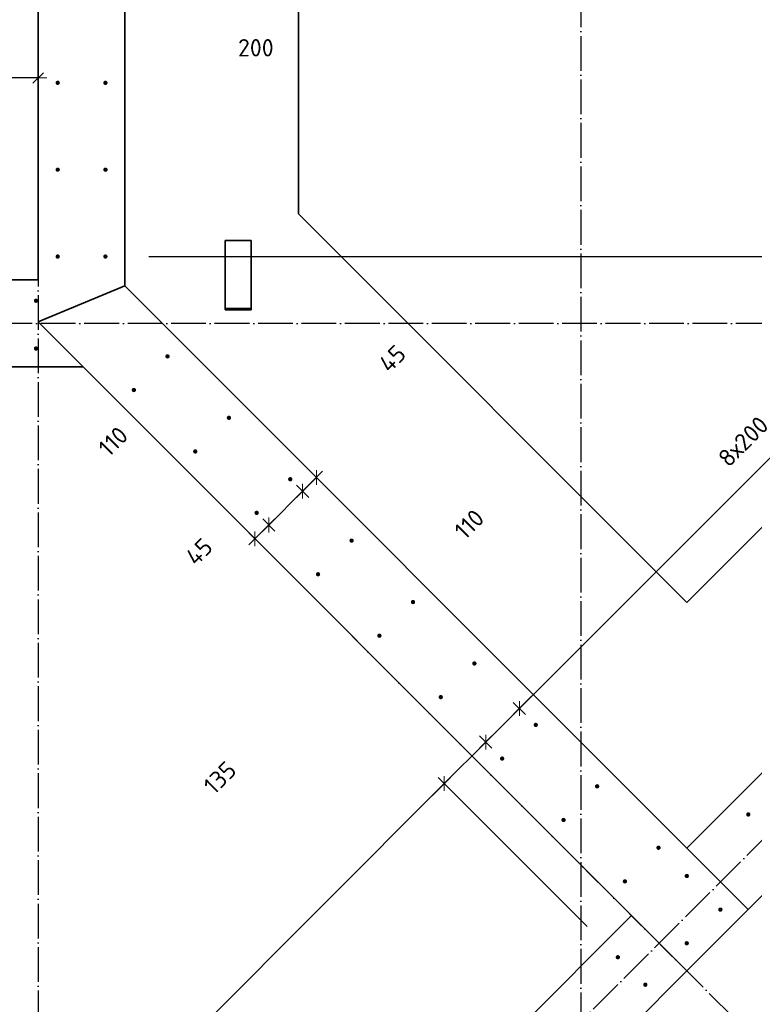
# Model space of a CAD drawing. Header units: millimetres. Extents: x -1001 to 124100, y -72947 to 40304.
# Tile 57 of 104: x 93857 to 95550, y -49768 to -47501. Entities that reach past the tile are written whole.
import ezdxf

# ---------------------------------------------------------------- set-up
doc = ezdxf.new("R2010")
doc.units = ezdxf.units.MM
doc.header["$PDMODE"] = 65
for name, pattern in [('______11', [100, 80, -10, 0, -10]), ('______5', [220, 160, -20, 20, -20]), ('________', [0])]:
    doc.linetypes.add(name, pattern=pattern)
for name, color, linetype, lineweight in [('Арм.стержн. Выпуски', 180, 'Continuous', 35), ('Размерная линия_ общее', 7, 'Continuous', 13), ('Размерная линия_ общее_1', 7, 'Continuous', 13)]:
    doc.layers.add(name, color=color, linetype=linetype, lineweight=lineweight)
doc.layers.add('Осевая линия_ общее', color=7, linetype='______5', lineweight=13, true_color=0xa0a0a0)
doc.styles.add('ISOCPEUR', font='ISOCPEUR')
doc.dimstyles.new('DIMSTYLE_11', dxfattribs={"dimtxt": 40, "dimasz": 40, "dimexe": 0, "dimexo": 0, "dimgap": 20, "dimtad": 2, "dimdec": 0, "dimrnd": 5, "dimzin": 12, "dimdsep": 46, "dimtxsty": 'ISOCPEUR', "dimblk1": 'ALL_ML_STRICH', "dimblk2": 'ALL_ML_STRICH', "dimsah": 1, "dimcen": 0, "dimclrd": 7, "dimclre": 256, "dimclrt": 7, "dimadec": 0, "dimazin": 0, "dimtfac": 1, "dimtdec": 0, "dimtix": 1, "dimtmove": 2, "dimatfit": 3, "dimfxl": 0, "dimtvp": 1.2, "dimtzin": 0, "dimlwd": 0, "dimlwe": -3, "dimarcsym": 0})
doc.dimstyles.new('DIMSTYLE_5', dxfattribs={"dimtxt": 40, "dimasz": 40, "dimexe": 0, "dimexo": 0, "dimgap": 20, "dimtad": 2, "dimdec": 0, "dimrnd": 1, "dimzin": 12, "dimdsep": 46, "dimtxsty": 'ISOCPEUR', "dimblk1": 'ALL_ML_STRICH', "dimblk2": 'ALL_ML_STRICH', "dimsah": 1, "dimcen": 0, "dimclrd": 7, "dimclre": 256, "dimclrt": 7, "dimadec": 0, "dimazin": 0, "dimtfac": 1, "dimtdec": 0, "dimtix": 1, "dimtmove": 2, "dimatfit": 3, "dimfxl": 0, "dimtzin": 0, "dimlwd": 0, "dimlwe": -3, "dimarcsym": 0})
doc.dimstyles.new('DIMSTYLE_9', dxfattribs={"dimtxt": 40, "dimasz": 40, "dimexe": 0, "dimexo": 0, "dimgap": 20, "dimtad": 2, "dimdec": 0, "dimrnd": 5, "dimzin": 12, "dimdsep": 46, "dimtxsty": 'ISOCPEUR', "dimblk1": 'ALL_ML_STRICH', "dimblk2": 'ALL_ML_STRICH', "dimsah": 1, "dimcen": 0, "dimclrd": 7, "dimclre": 256, "dimclrt": 7, "dimadec": 0, "dimazin": 0, "dimtfac": 1, "dimtdec": 0, "dimtix": 1, "dimtmove": 2, "dimatfit": 3, "dimfxl": 0, "dimtzin": 0, "dimlwd": 0, "dimlwe": -3, "dimarcsym": 0})

# ---------------------------------------------------------------- blocks, each defined once
blk = doc.blocks.new('ALL_ML_STRICH')
at = {"color": 0, "linetype": 'ByBlock', "lineweight": -2}
for p, q in [((-1, 0), (0.5, 0)), ((-0.3, -0.3), (0.3, 0.3)), ((0, -0.5), (0, 0.5))]:
    blk.add_line(p, q, dxfattribs=at)
blk = doc.blocks.new('*D38')
at = {"layer": 'DEFPOINTS', "color": 7, "linetype": 'Continuous', "lineweight": 13, "transparency": 33554687}
for p in [(93900, -47634.8), (93900, -47967.8), (93700, -48145)]:
    blk.add_point(p, dxfattribs=at)
at = {"layer": 'Размерная линия_ общее_1', "color": 253, "linetype": 'Continuous', "lineweight": -2, "true_color": 0xa0a0a0, "transparency": 33554687}
for p, q in [((93700, -48045), (93700, -47634.8)), ((93900, -47634.8), (93900, -47634.8))]:
    blk.add_line(p, q, dxfattribs=at)
at = {"layer": 'Размерная линия_ общее_1', "color": 7, "linetype": 'Continuous', "lineweight": -2, "transparency": 33554687}
blk.add_line((93900, -47634.8), (93700, -47634.8), dxfattribs=at)
at = {"layer": 'Размерная линия_ общее_1', "color": 7, "linetype": 'Continuous', "lineweight": 13, "transparency": 33554687, "xscale": 40, "yscale": 40, "zscale": 40}
for p, rotation in [((93700, -47634.8), 180), ((93900, -47634.8), 360)]:
    blk.add_blockref('ALL_ML_STRICH', p, dxfattribs=dict(at, rotation=rotation))
at = {"layer": 'Размерная линия_ общее_1', "color": 7, "linetype": 'Continuous', "lineweight": 13, "transparency": 33554687, "insert": (94401.5, -47565.3), "char_height": 40, "width": 120, "attachment_point": 5, "style": 'ISOCPEUR'}
blk.add_mtext('\\A1;{200}', dxfattribs=at)
blk = doc.blocks.new('СЛОЖНЫЙ_ОБЪЕКТ_0')
at = {"layer": 'Осевая линия_ общее', "color": 253, "linetype": '______11', "lineweight": -3, "true_color": 0xa0a0a0, "transparency": 33554687}
for p, q in [((84349.3, -60608.6), (98753.1, -46204.8)), ((100386.5, -54683), (94623.6, -48920.1))]:
    blk.add_line(p, q, dxfattribs=at)
blk = doc.blocks.new('*D177')
at = {"layer": 'DEFPOINTS', "color": 7, "linetype": 'Continuous', "lineweight": 13, "transparency": 33554687}
for p in [(94447.5, -48524.8), (94541, -48554.6), (94561, -48574.7)]:
    blk.add_point(p, dxfattribs=at)
at = {"layer": 'Размерная линия_ общее_1', "color": 7, "linetype": 'Continuous', "lineweight": -2, "transparency": 33554687}
blk.add_line((94541, -48554.6), (94509.1, -48586.4), dxfattribs=at)
at = {"layer": 'Размерная линия_ общее_1', "color": 253, "linetype": 'Continuous', "lineweight": -2, "true_color": 0xa0a0a0, "transparency": 33554687}
for p, q in [((94541, -48554.6), (94541, -48554.6)), ((94509.1, -48586.4), (94509.1, -48586.4))]:
    blk.add_line(p, q, dxfattribs=at)
at = {"layer": 'Размерная линия_ общее_1', "color": 7, "linetype": 'Continuous', "lineweight": 13, "transparency": 33554687, "xscale": 40, "yscale": 40, "zscale": 40}
for p, rotation in [((94541, -48554.6), 45.00000000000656), ((94509.1, -48586.4), 225.0000000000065)]:
    blk.add_blockref('ALL_ML_STRICH', p, dxfattribs=dict(at, rotation=rotation))
at = {"layer": 'Размерная линия_ общее_1', "color": 7, "linetype": 'Continuous', "lineweight": 13, "transparency": 33554687, "insert": (94715.9, -48281), "char_height": 40, "width": 80, "attachment_point": 5, "rotation": 45, "style": 'ISOCPEUR'}
blk.add_mtext('\\A1;{45}', dxfattribs=at)
blk = doc.blocks.new('*D178')
at = {"layer": 'DEFPOINTS', "color": 7, "linetype": 'Continuous', "lineweight": 13, "transparency": 33554687}
for p in [(94447.5, -48524.8), (94369.7, -48602.6), (94509.1, -48586.4)]:
    blk.add_point(p, dxfattribs=at)
at = {"layer": 'Размерная линия_ общее_1', "color": 7, "linetype": 'Continuous', "lineweight": -2, "transparency": 33554687}
blk.add_line((94509.1, -48586.4), (94431.4, -48664.2), dxfattribs=at)
at = {"layer": 'Размерная линия_ общее_1', "color": 253, "linetype": 'Continuous', "lineweight": -2, "true_color": 0xa0a0a0, "transparency": 33554687}
for p, q in [((94509.1, -48586.4), (94509.1, -48586.4)), ((94431.4, -48664.2), (94431.4, -48664.2))]:
    blk.add_line(p, q, dxfattribs=at)
at = {"layer": 'Размерная линия_ общее_1', "color": 7, "linetype": 'Continuous', "lineweight": 13, "transparency": 33554687, "xscale": 40, "yscale": 40, "zscale": 40}
for p, rotation in [((94509.1, -48586.4), 45.00000000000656), ((94431.4, -48664.2), 225.0000000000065)]:
    blk.add_blockref('ALL_ML_STRICH', p, dxfattribs=dict(at, rotation=rotation))
at = {"layer": 'Размерная линия_ общее_1', "color": 7, "linetype": 'Continuous', "lineweight": 13, "transparency": 33554687, "insert": (94072.7, -48471.7), "char_height": 40, "width": 120, "attachment_point": 5, "rotation": 45, "style": 'ISOCPEUR'}
blk.add_mtext('\\A1;{110}', dxfattribs=at)
blk = doc.blocks.new('*D179')
at = {"layer": 'DEFPOINTS', "color": 7, "linetype": 'Continuous', "lineweight": 13, "transparency": 33554687}
for p in [(94369.7, -48602.6), (94431.4, -48664.2), (94426.7, -48723.2)]:
    blk.add_point(p, dxfattribs=at)
at = {"layer": 'Размерная линия_ общее_1', "color": 7, "linetype": 'Continuous', "lineweight": -2, "transparency": 33554687}
blk.add_line((94431.4, -48664.2), (94399.5, -48696), dxfattribs=at)
at = {"layer": 'Размерная линия_ общее_1', "color": 253, "linetype": 'Continuous', "lineweight": -2, "true_color": 0xa0a0a0, "transparency": 33554687}
for p, q in [((94431.4, -48664.2), (94431.4, -48664.2)), ((94399.5, -48696), (94399.5, -48696))]:
    blk.add_line(p, q, dxfattribs=at)
at = {"layer": 'Размерная линия_ общее_1', "color": 7, "linetype": 'Continuous', "lineweight": 13, "transparency": 33554687, "xscale": 40, "yscale": 40, "zscale": 40}
for p, rotation in [((94431.4, -48664.2), 45.00000000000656), ((94399.5, -48696), 225.0000000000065)]:
    blk.add_blockref('ALL_ML_STRICH', p, dxfattribs=dict(at, rotation=rotation))
at = {"layer": 'Размерная линия_ общее_1', "color": 7, "linetype": 'Continuous', "lineweight": 13, "transparency": 33554687, "insert": (94270.4, -48725.6), "char_height": 40, "width": 80, "attachment_point": 5, "rotation": 45, "style": 'ISOCPEUR'}
blk.add_mtext('\\A1;{45}', dxfattribs=at)
blk = doc.blocks.new('*D356')
at = {"layer": 'DEFPOINTS', "color": 7, "linetype": 'Continuous', "lineweight": 13, "transparency": 33554687}
for p in [(94055, -46046), (94055, -48046), (97244.3, -48046)]:
    blk.add_point(p, dxfattribs=at)
at = {"layer": 'Размерная линия_ общее_1', "color": 253, "linetype": 'Continuous', "lineweight": -2, "true_color": 0xa0a0a0, "transparency": 33554687}
for p, q in [((94155, -46046), (97244.3, -46046)), ((94155, -48046), (97244.3, -48046))]:
    blk.add_line(p, q, dxfattribs=at)
at = {"layer": 'Размерная линия_ общее_1', "color": 7, "linetype": 'Continuous', "lineweight": -2, "transparency": 33554687}
blk.add_line((97244.3, -48046), (97244.3, -46046), dxfattribs=at)
at = {"layer": 'Размерная линия_ общее_1', "color": 7, "linetype": 'Continuous', "lineweight": 13, "transparency": 33554687, "xscale": 40, "yscale": 40, "zscale": 40}
for p, rotation in [((97244.3, -46046), 90), ((97244.3, -48046), 270)]:
    blk.add_blockref('ALL_ML_STRICH', p, dxfattribs=dict(at, rotation=rotation))
at = {"layer": 'Размерная линия_ общее_1', "color": 7, "linetype": 'Continuous', "lineweight": 13, "transparency": 33554687, "insert": (97154.3, -47194), "char_height": 40, "width": 2, "attachment_point": 1, "rotation": 90, "line_spacing_factor": 0.60241, "style": 'ISOCPEUR'}
blk.add_mtext('10х200=2000', dxfattribs=at)
blk = doc.blocks.new('*D435')
at = {"layer": 'DEFPOINTS', "color": 7, "linetype": 'Continuous', "lineweight": 13, "transparency": 33554687}
for p in [(95235.6, -49659.4), (91017.4, -53077.9), (91417.2, -53477.8)]:
    blk.add_point(p, dxfattribs=at)
at = {"layer": 'Размерная линия_ общее_1', "color": 7, "linetype": 'Continuous', "lineweight": -2, "transparency": 33554687}
blk.add_line((91017.4, -53077.9), (94835.7, -49259.5), dxfattribs=at)
at = {"layer": 'Размерная линия_ общее_1', "color": 253, "linetype": 'Continuous', "lineweight": -2, "true_color": 0xa0a0a0, "transparency": 33554687}
for p, q in [((95164.9, -49588.7), (94835.7, -49259.5)), ((91346.5, -53407), (91017.4, -53077.9))]:
    blk.add_line(p, q, dxfattribs=at)
at = {"layer": 'Размерная линия_ общее_1', "color": 7, "linetype": 'Continuous', "lineweight": 13, "transparency": 33554687, "yscale": 40, "zscale": 40}
for p, xscale, rotation in [((94835.7, -49259.5), 40, 45.0000000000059), ((91017.4, -53077.9), 40.00000000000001, 225.0000000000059)]:
    blk.add_blockref('ALL_ML_STRICH', p, dxfattribs=dict(at, xscale=xscale, rotation=rotation))
at = {"layer": 'Размерная линия_ общее_1', "color": 7, "linetype": 'Continuous', "lineweight": 13, "transparency": 33554687, "insert": (92754, -51214), "char_height": 40, "width": 2, "attachment_point": 1, "rotation": 45, "line_spacing_factor": 0.60241, "style": 'ISOCPEUR'}
blk.add_mtext('27х200=5400', dxfattribs=at)
blk = doc.blocks.new('*D436')
at = {"layer": 'DEFPOINTS', "color": 7, "linetype": 'Continuous', "lineweight": 13, "transparency": 33554687}
for p in [(94969, -49201.9), (94835.7, -49259.5), (95235.6, -49659.4)]:
    blk.add_point(p, dxfattribs=at)
at = {"layer": 'Размерная линия_ общее_1', "color": 7, "linetype": 'Continuous', "lineweight": -2, "transparency": 33554687}
blk.add_line((94835.7, -49259.5), (94931.2, -49164), dxfattribs=at)
at = {"layer": 'Размерная линия_ общее_1', "color": 253, "linetype": 'Continuous', "lineweight": -2, "true_color": 0xa0a0a0, "transparency": 33554687}
for p, q in [((94931.2, -49164), (94931.2, -49164)), ((95164.9, -49588.7), (94835.7, -49259.5))]:
    blk.add_line(p, q, dxfattribs=at)
at = {"layer": 'Размерная линия_ общее_1', "color": 7, "linetype": 'Continuous', "lineweight": 13, "transparency": 33554687, "yscale": 40, "zscale": 40}
for p, xscale, rotation in [((94931.2, -49164), 40, 45.0000000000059), ((94835.7, -49259.5), 40.00000000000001, 225.0000000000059)]:
    blk.add_blockref('ALL_ML_STRICH', p, dxfattribs=dict(at, xscale=xscale, rotation=rotation))
at = {"layer": 'Размерная линия_ общее_1', "color": 7, "linetype": 'Continuous', "lineweight": 13, "transparency": 33554687, "insert": (94318.7, -49245.8), "char_height": 40, "width": 120, "attachment_point": 5, "rotation": 45, "style": 'ISOCPEUR'}
blk.add_mtext('\\A1;{135}', dxfattribs=at)
blk = doc.blocks.new('*D437')
at = {"layer": 'DEFPOINTS', "color": 7, "linetype": 'Continuous', "lineweight": 13, "transparency": 33554687}
for p in [(95046.5, -49124.4), (94931.2, -49164), (94969, -49201.9)]:
    blk.add_point(p, dxfattribs=at)
at = {"layer": 'Размерная линия_ общее_1', "color": 7, "linetype": 'Continuous', "lineweight": -2, "transparency": 33554687}
blk.add_line((94931.2, -49164), (95008.7, -49086.6), dxfattribs=at)
at = {"layer": 'Размерная линия_ общее_1', "color": 253, "linetype": 'Continuous', "lineweight": -2, "true_color": 0xa0a0a0, "transparency": 33554687}
for p, q in [((95008.7, -49086.6), (95008.7, -49086.6)), ((94931.2, -49164), (94931.2, -49164))]:
    blk.add_line(p, q, dxfattribs=at)
at = {"layer": 'Размерная линия_ общее_1', "color": 7, "linetype": 'Continuous', "lineweight": 13, "transparency": 33554687, "yscale": 40, "zscale": 40}
for p, xscale, rotation in [((95008.7, -49086.6), 40, 45.0000000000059), ((94931.2, -49164), 40.00000000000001, 225.0000000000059)]:
    blk.add_blockref('ALL_ML_STRICH', p, dxfattribs=dict(at, xscale=xscale, rotation=rotation))
at = {"layer": 'Размерная линия_ общее_1', "color": 7, "linetype": 'Continuous', "lineweight": 13, "transparency": 33554687, "insert": (94893.2, -48662.3), "char_height": 40, "width": 120, "attachment_point": 5, "rotation": 45, "style": 'ISOCPEUR'}
blk.add_mtext('\\A1;{110}', dxfattribs=at)
blk = doc.blocks.new('*D438')
at = {"layer": 'DEFPOINTS', "color": 7, "linetype": 'Continuous', "lineweight": 13, "transparency": 33554687}
for p in [(96654.5, -48469), (95008.7, -49086.6), (95046.5, -49124.4)]:
    blk.add_point(p, dxfattribs=at)
at = {"layer": 'Размерная линия_ общее_1', "color": 7, "linetype": 'Continuous', "lineweight": -2, "transparency": 33554687}
blk.add_line((95008.7, -49086.6), (96140.4, -47954.9), dxfattribs=at)
at = {"layer": 'Размерная линия_ общее_1', "color": 253, "linetype": 'Continuous', "lineweight": -2, "true_color": 0xa0a0a0, "transparency": 33554687}
for p, q in [((96583.8, -48398.3), (96140.4, -47954.9)), ((95008.7, -49086.6), (95008.7, -49086.6))]:
    blk.add_line(p, q, dxfattribs=at)
at = {"layer": 'Размерная линия_ общее_1', "color": 7, "linetype": 'Continuous', "lineweight": 13, "transparency": 33554687, "yscale": 40, "zscale": 40}
for p, xscale, rotation in [((96140.4, -47954.9), 40, 45.0000000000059), ((95008.7, -49086.6), 40.00000000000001, 225.0000000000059)]:
    blk.add_blockref('ALL_ML_STRICH', p, dxfattribs=dict(at, xscale=xscale, rotation=rotation))
at = {"layer": 'Размерная линия_ общее_1', "color": 7, "linetype": 'Continuous', "lineweight": 13, "transparency": 33554687, "insert": (95462.8, -48505.2), "char_height": 40, "width": 2, "attachment_point": 1, "rotation": 45, "line_spacing_factor": 0.60241, "style": 'ISOCPEUR'}
blk.add_mtext('8х200', dxfattribs=at)

msp = doc.modelspace()

# ---------------------------------------------------------------- hatches: boundary and pattern name
at = {"layer": 'Арм.стержн. Выпуски', "linetype": 'Continuous', "lineweight": 35, "transparency": 33554687}
for points in [[(93950, -47646), (93949.6, -47644.1), (93948.5, -47642.5), (93946.9, -47641.4), (93945, -47641), (93943.1, -47641.4), (93941.5, -47642.5), (93940.4, -47644.1), (93940, -47646), (93940.4, -47647.9), (93941.5, -47649.5), (93943.1, -47650.6), (93945, -47651), (93946.9, -47650.6), (93948.5, -47649.5), (93949.6, -47647.9)], [(94060, -47646), (94059.6, -47644.1), (94058.5, -47642.5), (94056.9, -47641.4), (94055, -47641), (94053.1, -47641.4), (94051.5, -47642.5), (94050.4, -47644.1), (94050, -47646), (94050.4, -47647.9), (94051.5, -47649.5), (94053.1, -47650.6), (94055, -47651), (94056.9, -47650.6), (94058.5, -47649.5), (94059.6, -47647.9)], [(93950, -47846), (93949.6, -47844.1), (93948.5, -47842.5), (93946.9, -47841.4), (93945, -47841), (93943.1, -47841.4), (93941.5, -47842.5), (93940.4, -47844.1), (93940, -47846), (93940.4, -47847.9), (93941.5, -47849.5), (93943.1, -47850.6), (93945, -47851), (93946.9, -47850.6), (93948.5, -47849.5), (93949.6, -47847.9)], [(94060, -47846), (94059.6, -47844.1), (94058.5, -47842.5), (94056.9, -47841.4), (94055, -47841), (94053.1, -47841.4), (94051.5, -47842.5), (94050.4, -47844.1), (94050, -47846), (94050.4, -47847.9), (94051.5, -47849.5), (94053.1, -47850.6), (94055, -47851), (94056.9, -47850.6), (94058.5, -47849.5), (94059.6, -47847.9)], [(93950, -48046), (93949.6, -48044.1), (93948.5, -48042.5), (93946.9, -48041.4), (93945, -48041), (93943.1, -48041.4), (93941.5, -48042.5), (93940.4, -48044.1), (93940, -48046), (93940.4, -48047.9), (93941.5, -48049.5), (93943.1, -48050.6), (93945, -48051), (93946.9, -48050.6), (93948.5, -48049.5), (93949.6, -48047.9)], [(94060, -48046), (94059.6, -48044.1), (94058.5, -48042.5), (94056.9, -48041.4), (94055, -48041), (94053.1, -48041.4), (94051.5, -48042.5), (94050.4, -48044.1), (94050, -48046), (94050.4, -48047.9), (94051.5, -48049.5), (94053.1, -48050.6), (94055, -48051), (94056.9, -48050.6), (94058.5, -48049.5), (94059.6, -48047.9)], [(93900, -48147.8), (93899.6, -48145.9), (93898.5, -48144.2), (93896.9, -48143.2), (93895, -48142.8), (93893.1, -48143.2), (93891.5, -48144.2), (93890.4, -48145.9), (93890, -48147.8), (93890.4, -48149.7), (93891.5, -48151.3), (93893.1, -48152.4), (93895, -48152.8), (93896.9, -48152.4), (93898.5, -48151.3), (93899.6, -48149.7)], [(93900, -48257.8), (93899.6, -48255.9), (93898.5, -48254.2), (93896.9, -48253.2), (93895, -48252.8), (93893.1, -48253.2), (93891.5, -48254.2), (93890.4, -48255.9), (93890, -48257.8), (93890.4, -48259.7), (93891.5, -48261.3), (93893.1, -48262.4), (93895, -48262.8), (93896.9, -48262.4), (93898.5, -48261.3), (93899.6, -48259.7)], [(94202.9, -48275.9), (94202.6, -48274), (94201.5, -48272.4), (94199.9, -48271.3), (94197.9, -48270.9), (94196, -48271.3), (94194.4, -48272.4), (94193.3, -48274), (94192.9, -48275.9), (94193.3, -48277.8), (94194.4, -48279.4), (94196, -48280.5), (94197.9, -48280.9), (94199.9, -48280.5), (94201.5, -48279.4), (94202.6, -48277.8)], [(94125.5, -48353.3), (94125.1, -48351.4), (94124, -48349.8), (94122.4, -48348.7), (94120.5, -48348.3), (94118.6, -48348.7), (94117, -48349.8), (94115.9, -48351.4), (94115.5, -48353.3), (94115.9, -48355.3), (94117, -48356.9), (94118.6, -48358), (94120.5, -48358.3), (94122.4, -48358), (94124, -48356.9), (94125.1, -48355.3)], [(94344.4, -48417.3), (94344, -48415.4), (94342.9, -48413.8), (94341.3, -48412.7), (94339.4, -48412.3), (94337.5, -48412.7), (94335.8, -48413.8), (94334.8, -48415.4), (94334.4, -48417.3), (94334.8, -48419.2), (94335.8, -48420.9), (94337.5, -48421.9), (94339.4, -48422.3), (94341.3, -48421.9), (94342.9, -48420.9), (94344, -48419.2)], [(94266.9, -48494.8), (94266.5, -48492.9), (94265.5, -48491.2), (94263.8, -48490.1), (94261.9, -48489.8), (94260, -48490.1), (94258.4, -48491.2), (94257.3, -48492.9), (94256.9, -48494.8), (94257.3, -48496.7), (94258.4, -48498.3), (94260, -48499.4), (94261.9, -48499.8), (94263.8, -48499.4), (94265.5, -48498.3), (94266.5, -48496.7)], [(94485.8, -48558.7), (94485.4, -48556.8), (94484.3, -48555.2), (94482.7, -48554.1), (94480.8, -48553.7), (94478.9, -48554.1), (94477.3, -48555.2), (94476.2, -48556.8), (94475.8, -48558.7), (94476.2, -48560.7), (94477.3, -48562.3), (94478.9, -48563.4), (94480.8, -48563.7), (94482.7, -48563.4), (94484.3, -48562.3), (94485.4, -48560.7)], [(94408.3, -48636.2), (94408, -48634.3), (94406.9, -48632.7), (94405.3, -48631.6), (94403.3, -48631.2), (94401.4, -48631.6), (94399.8, -48632.7), (94398.7, -48634.3), (94398.3, -48636.2), (94398.7, -48638.1), (94399.8, -48639.7), (94401.4, -48640.8), (94403.3, -48641.2), (94405.3, -48640.8), (94406.9, -48639.7), (94408, -48638.1)], [(94627.2, -48700.2), (94626.8, -48698.2), (94625.7, -48696.6), (94624.1, -48695.5), (94622.2, -48695.2), (94620.3, -48695.5), (94618.7, -48696.6), (94617.6, -48698.2), (94617.2, -48700.2), (94617.6, -48702.1), (94618.7, -48703.7), (94620.3, -48704.8), (94622.2, -48705.2), (94624.1, -48704.8), (94625.7, -48703.7), (94626.8, -48702.1)], [(94549.8, -48777.6), (94549.4, -48775.7), (94548.3, -48774.1), (94546.7, -48773), (94544.8, -48772.6), (94542.8, -48773), (94541.2, -48774.1), (94540.1, -48775.7), (94539.8, -48777.6), (94540.1, -48779.5), (94541.2, -48781.1), (94542.8, -48782.2), (94544.8, -48782.6), (94546.7, -48782.2), (94548.3, -48781.1), (94549.4, -48779.5)], [(94768.6, -48841.6), (94768.3, -48839.7), (94767.2, -48838), (94765.5, -48837), (94763.6, -48836.6), (94761.7, -48837), (94760.1, -48838), (94759, -48839.7), (94758.6, -48841.6), (94759, -48843.5), (94760.1, -48845.1), (94761.7, -48846.2), (94763.6, -48846.6), (94765.5, -48846.2), (94767.2, -48845.1), (94768.3, -48843.5)], [(94691.2, -48919), (94690.8, -48917.1), (94689.7, -48915.5), (94688.1, -48914.4), (94686.2, -48914), (94684.3, -48914.4), (94682.6, -48915.5), (94681.6, -48917.1), (94681.2, -48919), (94681.6, -48920.9), (94682.6, -48922.6), (94684.3, -48923.7), (94686.2, -48924), (94688.1, -48923.7), (94689.7, -48922.6), (94690.8, -48920.9)], [(94910.1, -48983), (94909.7, -48981.1), (94908.6, -48979.5), (94907, -48978.4), (94905.1, -48978), (94903.1, -48978.4), (94901.5, -48979.5), (94900.4, -48981.1), (94900.1, -48983), (94900.4, -48984.9), (94901.5, -48986.5), (94903.1, -48987.6), (94905.1, -48988), (94907, -48987.6), (94908.6, -48986.5), (94909.7, -48984.9)], [(94832.6, -49060.5), (94832.2, -49058.5), (94831.1, -49056.9), (94829.5, -49055.8), (94827.6, -49055.5), (94825.7, -49055.8), (94824.1, -49056.9), (94823, -49058.5), (94822.6, -49060.5), (94823, -49062.4), (94824.1, -49064), (94825.7, -49065.1), (94827.6, -49065.5), (94829.5, -49065.1), (94831.1, -49064), (94832.2, -49062.4)], [(95051.5, -49124.4), (95051.1, -49122.5), (95050, -49120.9), (95048.4, -49119.8), (95046.5, -49119.4), (95044.6, -49119.8), (95042.9, -49120.9), (95041.9, -49122.5), (95041.5, -49124.4), (95041.9, -49126.3), (95042.9, -49128), (95044.6, -49129), (95046.5, -49129.4), (95048.4, -49129), (95050, -49128), (95051.1, -49126.3)], [(94974, -49201.9), (94973.6, -49200), (94972.6, -49198.3), (94970.9, -49197.3), (94969, -49196.9), (94967.1, -49197.3), (94965.5, -49198.3), (94964.4, -49200), (94964, -49201.9), (94964.4, -49203.8), (94965.5, -49205.4), (94967.1, -49206.5), (94969, -49206.9), (94970.9, -49206.5), (94972.6, -49205.4), (94973.6, -49203.8)], [(95192.9, -49265.8), (95192.5, -49263.9), (95191.4, -49262.3), (95189.8, -49261.2), (95187.9, -49260.8), (95186, -49261.2), (95184.4, -49262.3), (95183.3, -49263.9), (95182.9, -49265.8), (95183.3, -49267.8), (95184.4, -49269.4), (95186, -49270.5), (95187.9, -49270.8), (95189.8, -49270.5), (95191.4, -49269.4), (95192.5, -49267.8)], [(95541.1, -49330.6), (95540.7, -49328.7), (95539.7, -49327), (95538, -49325.9), (95536.1, -49325.6), (95534.2, -49325.9), (95532.6, -49327), (95531.5, -49328.7), (95531.1, -49330.6), (95531.5, -49332.5), (95532.6, -49334.1), (95534.2, -49335.2), (95536.1, -49335.6), (95538, -49335.2), (95539.7, -49334.1), (95540.7, -49332.5)], [(95115.4, -49343.3), (95115.1, -49341.4), (95114, -49339.8), (95112.4, -49338.7), (95110.4, -49338.3), (95108.5, -49338.7), (95106.9, -49339.8), (95105.8, -49341.4), (95105.4, -49343.3), (95105.8, -49345.2), (95106.9, -49346.8), (95108.5, -49347.9), (95110.4, -49348.3), (95112.4, -49347.9), (95114, -49346.8), (95115.1, -49345.2)], [(95334.3, -49407.3), (95333.9, -49405.4), (95332.9, -49403.7), (95331.2, -49402.6), (95329.3, -49402.3), (95327.4, -49402.6), (95325.8, -49403.7), (95324.7, -49405.4), (95324.3, -49407.3), (95324.7, -49409.2), (95325.8, -49410.8), (95327.4, -49411.9), (95329.3, -49412.3), (95331.2, -49411.9), (95332.9, -49410.8), (95333.9, -49409.2)], [(95399.5, -49472.2), (95399.1, -49470.3), (95398, -49468.7), (95396.4, -49467.6), (95394.5, -49467.2), (95392.5, -49467.6), (95390.9, -49468.7), (95389.8, -49470.3), (95389.5, -49472.2), (95389.8, -49474.2), (95390.9, -49475.8), (95392.5, -49476.9), (95394.5, -49477.2), (95396.4, -49476.9), (95398, -49475.8), (95399.1, -49474.2)], [(95256.9, -49484.7), (95256.5, -49482.8), (95255.4, -49481.2), (95253.8, -49480.1), (95251.9, -49479.7), (95250, -49480.1), (95248.3, -49481.2), (95247.2, -49482.8), (95246.9, -49484.7), (95247.2, -49486.6), (95248.3, -49488.3), (95250, -49489.3), (95251.9, -49489.7), (95253.8, -49489.3), (95255.4, -49488.3), (95256.5, -49486.6)], [(95476.8, -49549.8), (95476.4, -49547.9), (95475.4, -49546.2), (95473.7, -49545.2), (95471.8, -49544.8), (95469.9, -49545.2), (95468.3, -49546.2), (95467.2, -49547.9), (95466.8, -49549.8), (95467.2, -49551.7), (95468.3, -49553.3), (95469.9, -49554.4), (95471.8, -49554.8), (95473.7, -49554.4), (95475.4, -49553.3), (95476.4, -49551.7)], [(95399.4, -49627.2), (95399, -49625.3), (95397.9, -49623.7), (95396.3, -49622.6), (95394.4, -49622.2), (95392.4, -49622.6), (95390.8, -49623.7), (95389.7, -49625.3), (95389.4, -49627.2), (95389.7, -49629.1), (95390.8, -49630.7), (95392.4, -49631.8), (95394.4, -49632.2), (95396.3, -49631.8), (95397.9, -49630.7), (95399, -49629.1)], [(95240.6, -49659.4), (95240.2, -49657.5), (95239.1, -49655.8), (95237.5, -49654.8), (95235.6, -49654.4), (95233.7, -49654.8), (95232.1, -49655.8), (95231, -49657.5), (95230.6, -49659.4), (95231, -49661.3), (95232.1, -49662.9), (95233.7, -49664), (95235.6, -49664.4), (95237.5, -49664), (95239.1, -49662.9), (95240.2, -49661.3)], [(95303.9, -49722.7), (95303.5, -49720.8), (95302.5, -49719.1), (95300.8, -49718.1), (95298.9, -49717.7), (95297, -49718.1), (95295.4, -49719.1), (95294.3, -49720.8), (95293.9, -49722.7), (95294.3, -49724.6), (95295.4, -49726.2), (95297, -49727.3), (95298.9, -49727.7), (95300.8, -49727.3), (95302.5, -49726.2), (95303.5, -49724.6)]]:
    msp.add_hatch(color=4, dxfattribs=at).paths.add_polyline_path(points)

# ---------------------------------------------------------------- linework, layer by layer
at = {"color": 7, "linetype": 'Continuous', "lineweight": 35, "transparency": 33554687}
for p, q in [((94100, -38410), (94100, -48113.6)), ((93900, -48100), (93900, -45000)), ((92650, -48100), (93900, -48100)), ((95394.4, -49408), (96695.4, -48106.9)), ((94100, -48113.6), (93900, -48196.5)), ((93900, -48196.5), (94100, -48113.6)), ((94100, -48113.6), (95394.4, -49408)), ((94331.1, -48168.9), (94331.1, -48165.8)), ((94331.1, -48165.8), (94391.1, -48165.8)), ((94331.1, -48168.9), (94391.1, -48168.9)), ((94391.1, -48165.8), (94391.1, -48168.9)), ((93900, -48196.5), (94003.5, -48300)), ((94003.5, -48300), (93900, -48196.5)), ((94003.5, -48300), (92650, -48300)), ((95267.1, -49563.6), (94003.5, -48300)), ((96695.4, -48389.8), (95535.8, -49549.4)), ((95535.8, -49549.4), (95394.4, -49690.8)), ((94545.8, -50284.8), (95267.1, -49563.6)), ((95267.1, -49563.6), (95394.4, -49690.8)), ((95394.4, -49690.8), (95267.1, -49563.6)), ((95394.4, -49690.8), (94673.1, -50412.1))]:
    msp.add_line(p, q, dxfattribs=at)
at = {"color": 7, "linetype": '________', "lineweight": 35, "transparency": 33554687}
for p, q in [((94331.1, -48165.8), (94331.1, -48008.9)), ((94331.1, -48008.9), (94391.1, -48008.9)), ((94391.1, -48008.9), (94391.1, -48165.8)), ((95535.8, -49549.4), (95394.4, -49408))]:
    msp.add_line(p, q, dxfattribs=at)
at = {"layer": 'Осевая линия_ общее', "color": 253, "linetype": '______11', "lineweight": -3, "true_color": 0xa0a0a0, "transparency": 33554687}
for p, q in [((93900, -23410), (93900, -72827.9)), ((95150, -29220), (95150, -72827.9)), ((97790, -48200), (77142.2, -48200))]:
    msp.add_line(p, q, dxfattribs=at)
at = {"layer": 'Размерная линия_ общее', "color": 7, "linetype": 'Continuous', "lineweight": 35, "transparency": 33554687}
for p, q in [((94500, -38810), (94500, -47948)), ((95394.4, -48842.3), (96695.4, -47541.2)), ((94500, -47948), (95394.4, -48842.3))]:
    msp.add_line(p, q, dxfattribs=at)

# ---------------------------------------------------------------- block references
at = {"layer": 'Осевая линия_ общее', "color": 253, "linetype": '______11', "lineweight": -3, "true_color": 0xa0a0a0, "transparency": 33554687}
msp.add_blockref('СЛОЖНЫЙ_ОБЪЕКТ_0', (0, 0), dxfattribs=at)

# ---------------------------------------------------------------- dimensions: what is measured, and where the dimension line sits
at = {"layer": 'Размерная линия_ общее_1', "color": 7, "linetype": 'Continuous', "lineweight": 13, "transparency": 33554687}
for base, p1, p2, angle, text, picture, middle in [((97244.3, -46046), (94155, -48046), (94155, -46046), 90, '10х200=2000', '*D356', (97224.3, -47046)), ((96140.4, -47954.9), (95008.7, -49086.6), (96583.8, -48398.3), 45, '8х200', '*D438', (95560.4, -48506.6)), ((94835.7, -49259.5), (91346.5, -53407), (95164.9, -49588.7), 45, '27х200=5400', '*D435', (92912.4, -51154.6))]:
    dim = msp.add_linear_dim(base=base, p1=p1, p2=p2, angle=angle, text=text, dimstyle='DIMSTYLE_9', override={"dimpost": '<>', "dimclrd": 7, "dimclre": 253, "dimclrt": 7, "dimlwd": 0, "dimlwe": 65533}, dxfattribs=at)
    dim.commit()
    dim.dimension.update_dxf_attribs({"geometry": picture, "text_midpoint": middle, "dimtype": 160})
for base, p1, p2, angle, dimstyle, picture, middle in [((93700, -47634.8), (93900, -47634.8), (93700, -48045), 180, 'DIMSTYLE_5', '*D38', (94401.5, -47565.3)), ((94509.1, -48586.4), (94541, -48554.6), (94509.1, -48586.4), 225, 'DIMSTYLE_11', '*D177', (94715.9, -48281)), ((94431.4, -48664.2), (94509.1, -48586.4), (94431.4, -48664.2), 225, 'DIMSTYLE_11', '*D178', (94072.7, -48471.7)), ((94399.5, -48696), (94431.4, -48664.2), (94399.5, -48696), 225, 'DIMSTYLE_11', '*D179', (94270.4, -48725.6)), ((95008.7, -49086.6), (94931.2, -49164), (95008.7, -49086.6), 45, 'DIMSTYLE_11', '*D437', (94893.2, -48662.3)), ((94931.2, -49164), (95164.9, -49588.7), (94931.2, -49164), 45, 'DIMSTYLE_9', '*D436', (94318.7, -49245.8))]:
    dim = msp.add_linear_dim(base=base, p1=p1, p2=p2, angle=angle, dimstyle=dimstyle, override={"dimpost": '<>', "dimclrd": 7, "dimclre": 253, "dimclrt": 7, "dimlwd": 0, "dimlwe": 65533}, dxfattribs=at)
    dim.commit()
    dim.dimension.update_dxf_attribs({"geometry": picture, "text_midpoint": middle, "dimtype": 160})

doc.saveas('drawing.dxf')
